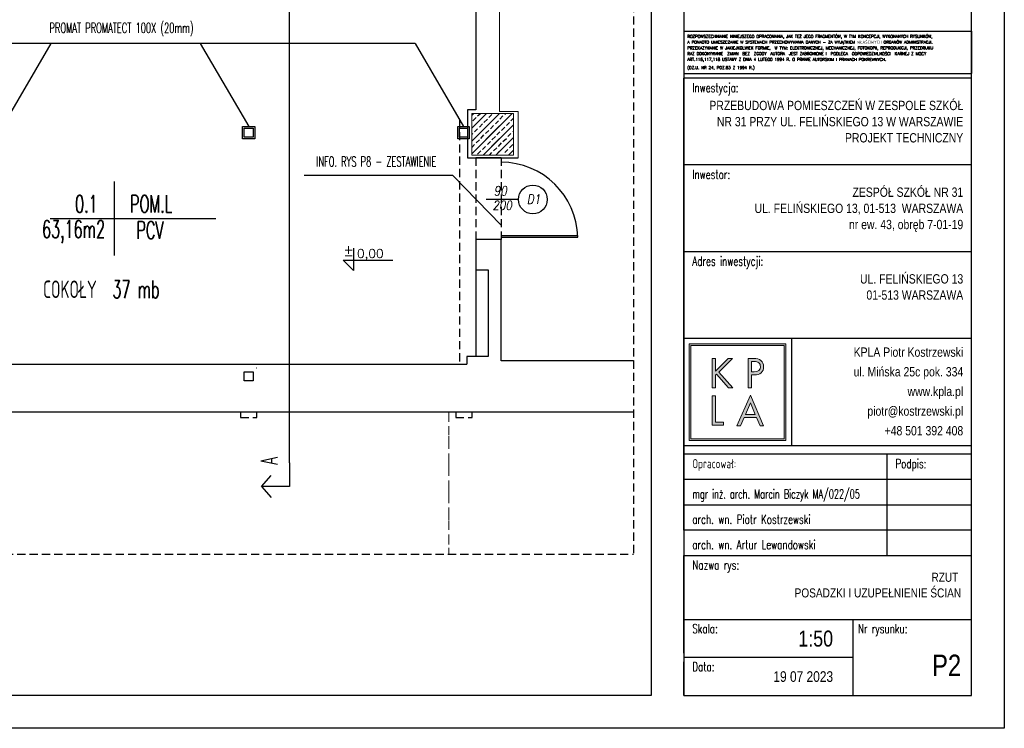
# Model space of a CAD drawing. Extents: x 678233 to 771511, y -128679 to -91169.
# Tile 31 of 62: x 760379 to 761580, y -97092 to -96227. Entities that reach past the tile are written whole.
import ezdxf
from ezdxf.enums import TextEntityAlignment as Align

# ---------------------------------------------------------------- set-up
doc = ezdxf.new("R2010")
doc.units = 0
doc.linetypes.add('DASHED', pattern=[0.75, 0.5, -0.25])
doc.layers.get('0').update_dxf_attribs({"linetype": 'CONTINUOUS'})
doc.layers.get('Defpoints').update_dxf_attribs({"linetype": 'CONTINUOUS'})
for name, color, linetype in [('00--DOOR', 1, 'CONTINUOUS'), ('DRZWI', 2, 'CONTINUOUS'), ('h', 8, 'CONTINUOUS'), ('KOTY', 6, 'CONTINUOUS'), ('OPIS', 2, 'CONTINUOUS'), ('PDF_686_ZS31_Felińskiego13_XRF_Parter$SC-SLUPY', 7, 'CONTINUOUS'), ('PDF_686_ZS31_Felińskiego13_XRF_Parter$SCIANY', 7, 'CONTINUOUS'), ('PRZEKROJOWE', 7, 'CONTINUOUS'), ('PRZERYWANA', 9, 'DASHED'), ('ramka', 2, 'CONTINUOUS'), ('tabelka', 2, 'CONTINUOUS'), ('WIDOKOWE', 2, 'CONTINUOUS'), ('WYMIAROWE', 1, 'CONTINUOUS')]:
    doc.layers.add(name, color=color, linetype=linetype)
doc.layers.add('PDF_686_ZS31_Felińskiego13_XRF_Parter$powzabudowy', color=9, linetype='CONTINUOUS', true_color=0x808080)
doc.layers.add('PDF_686_ZS31_Felińskiego13_XRF_Parter$widok', color=9, linetype='CONTINUOUS', true_color=0x808080)
doc.layers.add('Warstwa 1', color=2, linetype='CONTINUOUS', lineweight=18)
doc.styles.add('ARIAL_CE', font='arial.ttf')
doc.styles.add('ROMANS', font='romans.shx', dxfattribs={"width": 0.6})
doc.styles.add('ROMANTS', font='ROMANS.shx', dxfattribs={"width": 0.6})
doc.styles.add('SIMPLEX', font='simplex.shx', dxfattribs={"height": 15})
doc.styles.add('TXT', font='simplex.shx', dxfattribs={"width": 0.7})

# ---------------------------------------------------------------- blocks, each defined once
blk = doc.blocks.new('kpla logo')
h = blk.add_hatch(color=256)
h.paths.add_polyline_path([(3.121, 6.59), (3.117, 6.585), (3.103, 6.571), (3.08, 6.548), (3.048, 6.516), (3.009, 6.477), (2.964, 6.431), (2.92, 6.387), (2.865, 6.332), (2.807, 6.273), (2.745, 6.211), (2.682, 6.148), (2.618, 6.083), (2.562, 6.027), (2.499, 5.963), (2.437, 5.901), (2.379, 5.842), (2.323, 5.786), (2.273, 5.735), (2.233, 5.695), (2.193, 5.655), (2.161, 5.622), (2.136, 5.598), (2.121, 5.583), (2.116, 5.577), (2.116, 5.596), (2.116, 5.651), (2.116, 5.735), (2.116, 5.835), (2.116, 5.956), (2.116, 6.083), (2.116, 6.204), (2.116, 6.325), (2.116, 6.431), (2.116, 6.512), (2.116, 6.569), (2.116, 6.59), (2.111, 6.59), (2.096, 6.59), (2.074, 6.59), (2.048, 6.59), (2.017, 6.59), (1.983, 6.59), (1.951, 6.59), (1.92, 6.59), (1.892, 6.59), (1.871, 6.59), (1.856, 6.59), (1.85, 6.59), (1.85, 6.547), (1.85, 6.418), (1.85, 6.221), (1.85, 5.988), (1.85, 5.707), (1.85, 5.409), (1.85, 5.128), (1.85, 4.846), (1.85, 4.597), (1.85, 4.41), (1.85, 4.277), (1.85, 4.229), (1.855, 4.229), (1.87, 4.229), (1.892, 4.229), (1.918, 4.229), (1.95, 4.229), (1.983, 4.229), (2.015, 4.229), (2.046, 4.229), (2.074, 4.229), (2.095, 4.229), (2.11, 4.229), (2.116, 4.229), (2.116, 4.247), (2.116, 4.302), (2.116, 4.387), (2.116, 4.488), (2.116, 4.608), (2.116, 4.737), (2.116, 4.858), (2.116, 4.979), (2.116, 5.086), (2.116, 5.167), (2.116, 5.224), (2.116, 5.245), (2.117, 5.246), (2.121, 5.249), (2.126, 5.255), (2.133, 5.262), (2.141, 5.27), (2.149, 5.278), (2.157, 5.286), (2.165, 5.294), (2.173, 5.301), (2.178, 5.307), (2.182, 5.31), (2.183, 5.312), (2.201, 5.292), (2.253, 5.233), (2.334, 5.143), (2.429, 5.036), (2.544, 4.907), (2.666, 4.77), (2.781, 4.641), (2.897, 4.512), (2.999, 4.398), (3.075, 4.312), (3.13, 4.251), (3.15, 4.229), (3.156, 4.229), (3.176, 4.229), (3.206, 4.229), (3.242, 4.229), (3.284, 4.229), (3.33, 4.229), (3.373, 4.229), (3.416, 4.229), (3.454, 4.229), (3.483, 4.229), (3.503, 4.229), (3.511, 4.229), (3.49, 4.251), (3.427, 4.32), (3.332, 4.425), (3.219, 4.55), (3.083, 4.7), (2.939, 4.859), (2.803, 5.009), (2.666, 5.159), (2.546, 5.292), (2.455, 5.392), (2.391, 5.463), (2.367, 5.489), (2.387, 5.509), (2.448, 5.569), (2.54, 5.661), (2.65, 5.769), (2.781, 5.9), (2.921, 6.039), (3.053, 6.17), (3.185, 6.302), (3.302, 6.418), (3.39, 6.505), (3.453, 6.567), (3.475, 6.59), (3.469, 6.59), (3.449, 6.59), (3.42, 6.59), (3.385, 6.59), (3.343, 6.59), (3.298, 6.59), (3.256, 6.59), (3.214, 6.59), (3.177, 6.59), (3.148, 6.59), (3.128, 6.59)], flags=0)
h.paths.add_polyline_path([(5.002, 4.229), (5.002, 4.231), (5.002, 4.238), (5.002, 4.252), (5.002, 4.271), (5.002, 4.294), (5.002, 4.322), (5.002, 4.354), (5.002, 4.39), (5.002, 4.421), (5.002, 4.462), (5.002, 4.505), (5.002, 4.551), (5.002, 4.598), (5.002, 4.647), (5.002, 4.696), (5.002, 4.745), (5.002, 4.785), (5.002, 4.834), (5.002, 4.883), (5.002, 4.93), (5.002, 4.976), (5.002, 5.02), (5.002, 5.062), (5.002, 5.101), (5.002, 5.129), (5.002, 5.162), (5.002, 5.191), (5.002, 5.216), (5.002, 5.235), (5.002, 5.25), (5.002, 5.259), (5.002, 5.262), (5.004, 5.262), (5.011, 5.262), (5.023, 5.262), (5.038, 5.262), (5.054, 5.262), (5.074, 5.262), (5.095, 5.262), (5.117, 5.262), (5.137, 5.262), (5.158, 5.262), (5.178, 5.262), (5.196, 5.262), (5.21, 5.262), (5.222, 5.262), (5.229, 5.262), (5.232, 5.262), (5.273, 5.263), (5.316, 5.265), (5.359, 5.269), (5.4, 5.274), (5.437, 5.28), (5.475, 5.288), (5.513, 5.298), (5.549, 5.309), (5.581, 5.32), (5.614, 5.334), (5.647, 5.349), (5.678, 5.365), (5.704, 5.381), (5.732, 5.401), (5.759, 5.421), (5.784, 5.443), (5.805, 5.464), (5.826, 5.488), (5.846, 5.514), (5.866, 5.541), (5.882, 5.567), (5.898, 5.596), (5.913, 5.627), (5.927, 5.658), (5.938, 5.687), (5.949, 5.72), (5.958, 5.754), (5.966, 5.788), (5.971, 5.819), (5.975, 5.854), (5.978, 5.889), (5.979, 5.924), (5.978, 5.958), (5.975, 5.996), (5.971, 6.033), (5.964, 6.069), (5.957, 6.102), (5.947, 6.137), (5.935, 6.171), (5.921, 6.204), (5.907, 6.233), (5.89, 6.265), (5.872, 6.295), (5.852, 6.324), (5.833, 6.349), (5.81, 6.375), (5.785, 6.4), (5.759, 6.423), (5.735, 6.444), (5.708, 6.464), (5.679, 6.483), (5.649, 6.5), (5.621, 6.514), (5.589, 6.528), (5.555, 6.541), (5.519, 6.552), (5.485, 6.56), (5.446, 6.568), (5.405, 6.575), (5.361, 6.581), (5.319, 6.584), (5.271, 6.587), (5.219, 6.589), (5.165, 6.59), (5.161, 6.59), (5.147, 6.59), (5.126, 6.59), (5.098, 6.59), (5.068, 6.59), (5.031, 6.59), (4.992, 6.59), (4.951, 6.59), (4.914, 6.59), (4.874, 6.59), (4.837, 6.59), (4.803, 6.59), (4.778, 6.59), (4.756, 6.59), (4.742, 6.59), (4.736, 6.59), (4.736, 6.567), (4.736, 6.493), (4.736, 6.375), (4.736, 6.221), (4.736, 6.057), (4.736, 5.853), (4.736, 5.635), (4.736, 5.409), (4.736, 5.206), (4.736, 4.986), (4.736, 4.781), (4.736, 4.597), (4.736, 4.457), (4.736, 4.335), (4.736, 4.256), (4.736, 4.229), (4.739, 4.229), (4.747, 4.229), (4.761, 4.229), (4.778, 4.229), (4.796, 4.229), (4.819, 4.229), (4.844, 4.229), (4.869, 4.229), (4.892, 4.229), (4.917, 4.229), (4.94, 4.229), (4.96, 4.229), (4.976, 4.229), (4.99, 4.229), (4.999, 4.229)], flags=0)
h.paths.add_polyline_path([(5.214, 5.503), (5.214, 5.503), (5.213, 5.503), (5.21, 5.503), (5.206, 5.503), (5.201, 5.503), (5.195, 5.503), (5.189, 5.503), (5.181, 5.503), (5.176, 5.503), (5.167, 5.503), (5.158, 5.503), (5.149, 5.503), (5.139, 5.503), (5.129, 5.503), (5.119, 5.503), (5.108, 5.503), (5.101, 5.503), (5.091, 5.503), (5.08, 5.503), (5.071, 5.503), (5.061, 5.503), (5.052, 5.503), (5.043, 5.503), (5.035, 5.503), (5.03, 5.503), (5.023, 5.503), (5.017, 5.503), (5.012, 5.503), (5.008, 5.503), (5.004, 5.503), (5.003, 5.503), (5.002, 5.503), (5.002, 5.51), (5.002, 5.537), (5.002, 5.579), (5.002, 5.635), (5.002, 5.691), (5.002, 5.764), (5.002, 5.843), (5.002, 5.924), (5.002, 5.994), (5.002, 6.073), (5.002, 6.148), (5.002, 6.214), (5.002, 6.262), (5.002, 6.307), (5.002, 6.335), (5.002, 6.345), (5.004, 6.345), (5.01, 6.345), (5.019, 6.345), (5.032, 6.345), (5.045, 6.345), (5.062, 6.345), (5.08, 6.345), (5.099, 6.345), (5.115, 6.345), (5.134, 6.345), (5.151, 6.345), (5.166, 6.345), (5.177, 6.345), (5.188, 6.345), (5.194, 6.345), (5.197, 6.345), (5.228, 6.345), (5.262, 6.344), (5.295, 6.342), (5.326, 6.339), (5.352, 6.336), (5.38, 6.332), (5.406, 6.326), (5.432, 6.32), (5.452, 6.314), (5.475, 6.306), (5.497, 6.297), (5.518, 6.287), (5.535, 6.278), (5.554, 6.266), (5.572, 6.253), (5.59, 6.239), (5.603, 6.227), (5.618, 6.212), (5.631, 6.196), (5.644, 6.179), (5.655, 6.163), (5.666, 6.145), (5.676, 6.125), (5.686, 6.105), (5.693, 6.087), (5.7, 6.065), (5.706, 6.043), (5.711, 6.02), (5.715, 6), (5.718, 5.977), (5.72, 5.952), (5.72, 5.928), (5.719, 5.884), (5.713, 5.836), (5.702, 5.79), (5.687, 5.748), (5.67, 5.714), (5.647, 5.678), (5.62, 5.644), (5.588, 5.614), (5.558, 5.592), (5.519, 5.568), (5.476, 5.548), (5.429, 5.531), (5.386, 5.52), (5.333, 5.511), (5.275, 5.505)], flags=0)
h.paths.add_polyline_path([(2.116, 1.461), (2.116, 1.464), (2.116, 1.479), (2.116, 1.507), (2.116, 1.545), (2.116, 1.594), (2.116, 1.651), (2.116, 1.718), (2.116, 1.791), (2.116, 1.848), (2.116, 1.933), (2.116, 2.023), (2.116, 2.117), (2.116, 2.214), (2.116, 2.314), (2.116, 2.416), (2.116, 2.519), (2.116, 2.592), (2.116, 2.695), (2.116, 2.795), (2.116, 2.894), (2.116, 2.989), (2.116, 3.08), (2.116, 3.166), (2.116, 3.247), (2.116, 3.3), (2.116, 3.368), (2.116, 3.429), (2.116, 3.48), (2.116, 3.521), (2.116, 3.552), (2.116, 3.571), (2.116, 3.577), (2.113, 3.577), (2.105, 3.577), (2.092, 3.577), (2.074, 3.577), (2.057, 3.577), (2.034, 3.577), (2.009, 3.577), (1.983, 3.577), (1.961, 3.577), (1.936, 3.577), (1.913, 3.577), (1.892, 3.577), (1.877, 3.577), (1.863, 3.577), (1.854, 3.577), (1.85, 3.577), (1.85, 3.556), (1.85, 3.483), (1.85, 3.364), (1.85, 3.208), (1.85, 3.051), (1.85, 2.846), (1.85, 2.625), (1.85, 2.397), (1.85, 2.201), (1.85, 1.979), (1.85, 1.771), (1.85, 1.585), (1.85, 1.45), (1.85, 1.325), (1.85, 1.245), (1.85, 1.216), (1.858, 1.216), (1.887, 1.216), (1.933, 1.216), (1.993, 1.216), (2.054, 1.216), (2.133, 1.216), (2.219, 1.216), (2.307, 1.216), (2.383, 1.216), (2.469, 1.216), (2.549, 1.216), (2.621, 1.216), (2.673, 1.216), (2.722, 1.216), (2.753, 1.216), (2.764, 1.216), (2.764, 1.219), (2.764, 1.226), (2.764, 1.238), (2.764, 1.255), (2.764, 1.271), (2.764, 1.292), (2.764, 1.315), (2.764, 1.339), (2.764, 1.359), (2.764, 1.382), (2.764, 1.403), (2.764, 1.422), (2.764, 1.436), (2.764, 1.449), (2.764, 1.458), (2.764, 1.461), (2.758, 1.461), (2.738, 1.461), (2.705, 1.461), (2.662, 1.461), (2.619, 1.461), (2.563, 1.461), (2.502, 1.461), (2.44, 1.461), (2.386, 1.461), (2.325, 1.461), (2.268, 1.461), (2.217, 1.461), (2.18, 1.461), (2.146, 1.461), (2.124, 1.461)], flags=0)
h.paths.add_polyline_path([(4.4, 1.829), (4.402, 1.829), (4.41, 1.829), (4.423, 1.829), (4.441, 1.829), (4.464, 1.829), (4.492, 1.829), (4.523, 1.829), (4.558, 1.829), (4.586, 1.829), (4.626, 1.829), (4.669, 1.829), (4.714, 1.829), (4.76, 1.829), (4.808, 1.829), (4.856, 1.829), (4.905, 1.829), (4.941, 1.829), (4.99, 1.829), (5.037, 1.829), (5.084, 1.829), (5.129, 1.829), (5.172, 1.829), (5.213, 1.829), (5.251, 1.829), (5.278, 1.829), (5.31, 1.829), (5.339, 1.829), (5.363, 1.829), (5.383, 1.829), (5.397, 1.829), (5.406, 1.829), (5.409, 1.829), (5.412, 1.823), (5.42, 1.802), (5.434, 1.768), (5.453, 1.724), (5.472, 1.679), (5.496, 1.621), (5.522, 1.559), (5.549, 1.494), (5.572, 1.438), (5.599, 1.375), (5.623, 1.317), (5.645, 1.264), (5.661, 1.225), (5.676, 1.19), (5.685, 1.168), (5.689, 1.16), (5.691, 1.16), (5.7, 1.16), (5.715, 1.16), (5.734, 1.16), (5.754, 1.16), (5.779, 1.16), (5.806, 1.16), (5.834, 1.16), (5.858, 1.16), (5.885, 1.16), (5.911, 1.16), (5.934, 1.16), (5.951, 1.16), (5.966, 1.16), (5.976, 1.16), (5.979, 1.16), (5.969, 1.182), (5.936, 1.26), (5.883, 1.384), (5.813, 1.546), (5.741, 1.714), (5.649, 1.929), (5.55, 2.159), (5.448, 2.397), (5.358, 2.606), (5.259, 2.837), (5.166, 3.054), (5.083, 3.248), (5.021, 3.392), (4.966, 3.521), (4.93, 3.605), (4.917, 3.634), (4.907, 3.611), (4.873, 3.534), (4.819, 3.41), (4.747, 3.248), (4.673, 3.079), (4.579, 2.865), (4.478, 2.635), (4.374, 2.397), (4.282, 2.188), (4.18, 1.957), (4.085, 1.74), (4, 1.546), (3.937, 1.402), (3.88, 1.273), (3.843, 1.189), (3.83, 1.16), (3.833, 1.16), (3.842, 1.16), (3.856, 1.16), (3.875, 1.16), (3.895, 1.16), (3.919, 1.16), (3.946, 1.16), (3.974, 1.16), (3.998, 1.16), (4.025, 1.16), (4.05, 1.16), (4.072, 1.16), (4.089, 1.16), (4.104, 1.16), (4.114, 1.16), (4.117, 1.16), (4.12, 1.166), (4.128, 1.187), (4.143, 1.22), (4.161, 1.264), (4.18, 1.31), (4.205, 1.368), (4.231, 1.43), (4.259, 1.494), (4.282, 1.551), (4.309, 1.613), (4.334, 1.672), (4.356, 1.724), (4.373, 1.763), (4.387, 1.798), (4.397, 1.821)], flags=0)
h.paths.add_polyline_path([(4.914, 3.018), (4.914, 3.017), (4.916, 3.011), (4.921, 3), (4.928, 2.983), (4.937, 2.961), (4.948, 2.934), (4.961, 2.904), (4.975, 2.87), (4.982, 2.852), (4.998, 2.814), (5.015, 2.773), (5.033, 2.73), (5.052, 2.685), (5.071, 2.639), (5.09, 2.593), (5.11, 2.546), (5.12, 2.522), (5.139, 2.475), (5.159, 2.428), (5.177, 2.383), (5.196, 2.339), (5.213, 2.297), (5.23, 2.258), (5.245, 2.221), (5.252, 2.203), (5.266, 2.171), (5.277, 2.143), (5.287, 2.119), (5.295, 2.099), (5.301, 2.085), (5.305, 2.076), (5.306, 2.073), (5.301, 2.073), (5.276, 2.073), (5.236, 2.073), (5.182, 2.073), (5.134, 2.073), (5.064, 2.073), (4.987, 2.073), (4.908, 2.073), (4.849, 2.073), (4.771, 2.073), (4.699, 2.073), (4.634, 2.073), (4.593, 2.073), (4.549, 2.073), (4.52, 2.073), (4.51, 2.073), (4.513, 2.08), (4.525, 2.109), (4.546, 2.157), (4.573, 2.221), (4.597, 2.277), (4.633, 2.361), (4.672, 2.452), (4.712, 2.546), (4.742, 2.616), (4.781, 2.708), (4.818, 2.794), (4.85, 2.87), (4.872, 2.92), (4.894, 2.972), (4.908, 3.006)], flags=0)
h.paths.add_polyline_path([(7.769, 0), (7.769, 0.009), (7.769, 0.062), (7.769, 0.161), (7.769, 0.301), (7.769, 0.48), (7.769, 0.694), (7.769, 0.94), (7.769, 1.214), (7.769, 1.391), (7.769, 1.704), (7.769, 2.037), (7.769, 2.387), (7.769, 2.75), (7.769, 3.122), (7.769, 3.502), (7.769, 3.885), (7.769, 4.115), (7.769, 4.496), (7.769, 4.872), (7.769, 5.239), (7.769, 5.594), (7.769, 5.934), (7.769, 6.256), (7.769, 6.555), (7.769, 6.723), (7.769, 6.981), (7.769, 7.208), (7.769, 7.401), (7.769, 7.557), (7.769, 7.673), (7.769, 7.745), (7.769, 7.769), (7.707, 7.769), (7.468, 7.769), (7.076, 7.769), (6.555, 7.769), (6.065, 7.769), (5.383, 7.769), (4.647, 7.769), (3.885, 7.769), (3.274, 7.769), (2.53, 7.769), (1.835, 7.769), (1.214, 7.769), (0.788, 7.769), (0.368, 7.769), (0.096, 7.769), (0, 7.769), (0, 7.707), (0, 7.468), (0, 7.076), (0, 6.555), (0, 6.065), (0, 5.383), (0, 4.647), (0, 3.885), (0, 3.274), (0, 2.53), (0, 1.835), (0, 1.214), (0, 0.788), (0, 0.368), (0, 0.096), (0, 0), (0.062, 0), (0.301, 0), (0.694, 0), (1.214, 0), (1.704, 0), (2.387, 0), (3.122, 0), (3.885, 0), (4.496, 0), (5.239, 0), (5.934, 0), (6.555, 0), (6.981, 0), (7.401, 0), (7.673, 0)])
h.paths.add_polyline_path([(0.131, 0.131), (0.131, 0.14), (0.131, 0.192), (0.131, 0.287), (0.131, 0.422), (0.131, 0.595), (0.131, 0.802), (0.131, 1.039), (0.131, 1.304), (0.131, 1.475), (0.131, 1.778), (0.131, 2.1), (0.131, 2.437), (0.131, 2.788), (0.131, 3.148), (0.131, 3.515), (0.131, 3.885), (0.131, 4.107), (0.131, 4.475), (0.131, 4.838), (0.131, 5.193), (0.131, 5.536), (0.131, 5.865), (0.131, 6.176), (0.131, 6.465), (0.131, 6.627), (0.131, 6.876), (0.131, 7.096), (0.131, 7.282), (0.131, 7.433), (0.131, 7.545), (0.131, 7.614), (0.131, 7.638), (0.192, 7.638), (0.422, 7.638), (0.802, 7.638), (1.304, 7.638), (1.778, 7.638), (2.437, 7.638), (3.148, 7.638), (3.885, 7.638), (4.475, 7.638), (5.193, 7.638), (5.865, 7.638), (6.465, 7.638), (6.876, 7.638), (7.282, 7.638), (7.545, 7.638), (7.638, 7.638), (7.638, 7.578), (7.638, 7.347), (7.638, 6.968), (7.638, 6.465), (7.638, 5.992), (7.638, 5.332), (7.638, 4.621), (7.638, 3.885), (7.638, 3.294), (7.638, 2.576), (7.638, 1.904), (7.638, 1.304), (7.638, 0.893), (7.638, 0.487), (7.638, 0.225), (7.638, 0.131), (7.578, 0.131), (7.347, 0.131), (6.968, 0.131), (6.465, 0.131), (5.992, 0.131), (5.332, 0.131), (4.621, 0.131), (3.885, 0.131), (3.294, 0.131), (2.576, 0.131), (1.904, 0.131), (1.304, 0.131), (0.893, 0.131), (0.487, 0.131), (0.225, 0.131)], flags=16)
at = {"layer": 'Warstwa 1', "color": 250}
for points, knots in [([(7.769, 0), (7.769, 0), (0, 0), (0, 0), (0, 0), (0, 0), (0, 7.769), (0, 7.769), (0, 7.769), (0, 7.769), (7.769, 7.769), (7.769, 7.769), (7.769, 7.769), (7.769, 7.769), (7.769, 0), (7.769, 0)], [0, 0, 0, 0, 0.2, 0.2, 0.2, 0.2, 0.4, 0.4, 0.4, 0.4, 0.6, 0.6, 0.6, 0.6, 1, 1, 1, 1]), ([(0.131, 0.131), (0.131, 0.131), (7.638, 0.131), (7.638, 0.131), (7.638, 0.131), (7.638, 0.131), (7.638, 7.638), (7.638, 7.638), (7.638, 7.638), (7.638, 7.638), (0.131, 7.638), (0.131, 7.638), (0.131, 7.638), (0.131, 7.638), (0.131, 0.131), (0.131, 0.131)], [0, 0, 0, 0, 0.2, 0.2, 0.2, 0.2, 0.4, 0.4, 0.4, 0.4, 0.6, 0.6, 0.6, 0.6, 1, 1, 1, 1]), ([(3.121, 6.59), (3.121, 6.59), (3.475, 6.59), (3.475, 6.59), (3.475, 6.59), (3.475, 6.59), (2.367, 5.489), (2.367, 5.489), (2.367, 5.489), (2.367, 5.489), (3.511, 4.229), (3.511, 4.229), (3.511, 4.229), (3.511, 4.229), (3.15, 4.229), (3.15, 4.229), (3.15, 4.229), (3.15, 4.229), (2.183, 5.312), (2.183, 5.312), (2.183, 5.312), (2.183, 5.312), (2.116, 5.245), (2.116, 5.245), (2.116, 5.245), (2.116, 5.245), (2.116, 4.229), (2.116, 4.229), (2.116, 4.229), (2.116, 4.229), (1.85, 4.229), (1.85, 4.229), (1.85, 4.229), (1.85, 4.229), (1.85, 6.59), (1.85, 6.59), (1.85, 6.59), (1.85, 6.59), (2.116, 6.59), (2.116, 6.59), (2.116, 6.59), (2.116, 6.59), (2.116, 5.577), (2.116, 5.577), (2.116, 5.577), (2.116, 5.577), (3.121, 6.59), (3.121, 6.59)], [0, 0, 0, 0, 0.076923, 0.076923, 0.076923, 0.076923, 0.153846, 0.153846, 0.153846, 0.153846, 0.230769, 0.230769, 0.230769, 0.230769, 0.307692, 0.307692, 0.307692, 0.307692, 0.384615, 0.384615, 0.384615, 0.384615, 0.461538, 0.461538, 0.461538, 0.461538, 0.538462, 0.538462, 0.538462, 0.538462, 0.615385, 0.615385, 0.615385, 0.615385, 0.692308, 0.692308, 0.692308, 0.692308, 0.769231, 0.769231, 0.769231, 0.769231, 0.846154, 0.846154, 0.846154, 0.846154, 1, 1, 1, 1]), ([(5.002, 4.229), (5.002, 4.229), (4.736, 4.229), (4.736, 4.229), (4.736, 4.229), (4.736, 4.229), (4.736, 6.59), (4.736, 6.59), (4.736, 6.59), (4.736, 6.59), (5.165, 6.59), (5.165, 6.59), (5.165, 6.59), (5.455, 6.59), (5.621, 6.544), (5.759, 6.423), (5.759, 6.423), (5.898, 6.307), (5.979, 6.122), (5.979, 5.924), (5.979, 5.924), (5.979, 5.74), (5.905, 5.56), (5.784, 5.443), (5.784, 5.443), (5.657, 5.326), (5.469, 5.262), (5.232, 5.262), (5.232, 5.262), (5.232, 5.262), (5.002, 5.262), (5.002, 5.262), (5.002, 5.262), (5.002, 5.262), (5.002, 4.229), (5.002, 4.229)], [0, 0, 0, 0, 0.1, 0.1, 0.1, 0.1, 0.2, 0.2, 0.2, 0.2, 0.3, 0.3, 0.3, 0.3, 0.4, 0.4, 0.4, 0.4, 0.5, 0.5, 0.5, 0.5, 0.6, 0.6, 0.6, 0.6, 0.7, 0.7, 0.7, 0.7, 0.8, 0.8, 0.8, 0.8, 1, 1, 1, 1]), ([(5.214, 5.503), (5.536, 5.503), (5.72, 5.659), (5.72, 5.928), (5.72, 5.928), (5.72, 6.055), (5.671, 6.169), (5.59, 6.239), (5.59, 6.239), (5.501, 6.314), (5.388, 6.345), (5.197, 6.345), (5.197, 6.345), (5.197, 6.345), (5.002, 6.345), (5.002, 6.345), (5.002, 6.345), (5.002, 6.345), (5.002, 5.503), (5.002, 5.503), (5.002, 5.503), (5.002, 5.503), (5.214, 5.503), (5.214, 5.503)], [0, 0, 0, 0, 0.142857, 0.142857, 0.142857, 0.142857, 0.285714, 0.285714, 0.285714, 0.285714, 0.428571, 0.428571, 0.428571, 0.428571, 0.571429, 0.571429, 0.571429, 0.571429, 0.714286, 0.714286, 0.714286, 0.714286, 1, 1, 1, 1]), ([(2.116, 1.461), (2.116, 1.461), (2.764, 1.461), (2.764, 1.461), (2.764, 1.461), (2.764, 1.461), (2.764, 1.216), (2.764, 1.216), (2.764, 1.216), (2.764, 1.216), (1.85, 1.216), (1.85, 1.216), (1.85, 1.216), (1.85, 1.216), (1.85, 3.577), (1.85, 3.577), (1.85, 3.577), (1.85, 3.577), (2.116, 3.577), (2.116, 3.577), (2.116, 3.577), (2.116, 3.577), (2.116, 1.461), (2.116, 1.461)], [0, 0, 0, 0, 0.142857, 0.142857, 0.142857, 0.142857, 0.285714, 0.285714, 0.285714, 0.285714, 0.428571, 0.428571, 0.428571, 0.428571, 0.571429, 0.571429, 0.571429, 0.571429, 0.714286, 0.714286, 0.714286, 0.714286, 1, 1, 1, 1]), ([(4.4, 1.829), (4.4, 1.829), (4.117, 1.16), (4.117, 1.16), (4.117, 1.16), (4.117, 1.16), (3.83, 1.16), (3.83, 1.16), (3.83, 1.16), (3.83, 1.16), (4.917, 3.634), (4.917, 3.634), (4.917, 3.634), (4.917, 3.634), (5.979, 1.16), (5.979, 1.16), (5.979, 1.16), (5.979, 1.16), (5.689, 1.16), (5.689, 1.16), (5.689, 1.16), (5.689, 1.16), (5.409, 1.829), (5.409, 1.829), (5.409, 1.829), (5.409, 1.829), (4.4, 1.829), (4.4, 1.829)], [0, 0, 0, 0, 0.125, 0.125, 0.125, 0.125, 0.25, 0.25, 0.25, 0.25, 0.375, 0.375, 0.375, 0.375, 0.5, 0.5, 0.5, 0.5, 0.625, 0.625, 0.625, 0.625, 0.75, 0.75, 0.75, 0.75, 1, 1, 1, 1]), ([(4.914, 3.018), (4.914, 3.018), (4.51, 2.073), (4.51, 2.073), (4.51, 2.073), (4.51, 2.073), (5.306, 2.073), (5.306, 2.073), (5.306, 2.073), (5.306, 2.073), (4.914, 3.018), (4.914, 3.018)], [0, 0, 0, 0, 0.25, 0.25, 0.25, 0.25, 0.5, 0.5, 0.5, 0.5, 1, 1, 1, 1])]:
    blk.add_open_spline(points, degree=3, knots=knots, dxfattribs=at)
blk = doc.blocks.new('TABELKA NOWA 334')
at = {"layer": 'tabelka', "ltscale": 2}
for p, q in [((42790.4, -47472.2), (43615.4, -47472.2)), ((42790.4, -47472.2), (42790.4, -47593.6)), ((43615.4, -47472.2), (43615.4, -47593.6)), ((42790.4, -47593.6), (43615.4, -47593.6)), ((42790.4, -48703.2), (42790.4, -47607.4)), ((43615.4, -47607.4), (42790.4, -47607.4)), ((43615.4, -47856.3), (42790.4, -47856.3)), ((43615.4, -48105.3), (42790.4, -48105.3)), ((43615.4, -48354.2), (42790.4, -48354.2)), ((43615.4, -48662.5), (42790.4, -48662.5)), ((43615.4, -48686.7), (42790.4, -48686.7)), ((43615.4, -48686.7), (42790.4, -48686.7)), ((42790.4, -48904.9), (42790.4, -48686.7)), ((43373.1, -48977.6), (43373.1, -48686.7)), ((43615.4, -48759.4), (42790.4, -48759.4)), ((42790.4, -48832.1), (43615.4, -48832.1)), ((43615.4, -48904.9), (42790.4, -48904.9)), ((42790.4, -48977.6), (43615.4, -48977.6)), ((42790.4, -48977.6), (43615.4, -48977.6)), ((42790.4, -49161.5), (42790.4, -48977.6)), ((42790.4, -49161.5), (43615.4, -49161.5)), ((42790.4, -49161.5), (43275.1, -49161.5)), ((42790.4, -49258.4), (42790.4, -49161.5)), ((43275.1, -49161.5), (43275.1, -49379.6)), ((43275.1, -49270.5), (42790.4, -49270.5)), ((42790.4, -49379.6), (42790.4, -49282.7))]:
    blk.add_line(p, q, dxfattribs=at)
blk.add_lwpolyline([(42790.4, -49379.6), (43615.4, -49379.6), (43615.4, -47607.4), (42790.4, -47607.4)], close=True, dxfattribs=at)
blk.add_lwpolyline([(43098.7, -48354.2), (43098.7, -48662.5)], dxfattribs=at)
at = {"layer": 'tabelka', "ltscale": 2, "xscale": 35.70926211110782, "yscale": 35.70926211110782, "zscale": 35.70926211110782}
blk.add_blockref('kpla logo', (42805.8, -48647.1), dxfattribs=at)
at = {"layer": 'tabelka', "ltscale": 2, "style": 'ROMANS'}
for s, height, p in [('A PONADTO UMIESZCZANIE W SYSTEMACH PRZECHOWYWANIA DANYCH - ZA WYJĄTKIEM WŁAŚCIWYCH ORGANÓW ADMINISTRACJI. ', 8.2817, (42800.3, -47507.8)), ('ROZPOWSZECHNIANIE NINIEJSZEGO OPRACOWANIA, JAK TEŻ JEGO FRAGMENTÓW, W TYM KONCEPCJI, WYKONANYCH RYSUNKÓW,', 8.2817, (42800.3, -47491.3)), ('PRZEKAZYWANIE W JAKIEJKOLWIEK FORMIE,  W TYM: ELEKTRONICZNEJ, MECHANICZNEJ, FOTOKOPII, REPRODUKCJI, PRZEDRUKU', 8.2817, (42800.3, -47524.4)), ('ART.116,117,118 USTAWY Z DNIA 4 LUTEGO 1994 R. O PRAWIE AUTORSKIM I PRAWACH POKREWNYCH.', 8.282, (42800.3, -47557.5)), ('RAZ D0KONYWANIE  ZMIAN  BEZ  ZGODY  AUTORA  JEST ZABRONIONE I  PODLEGA  ODPOWIEDZIALNOŚCI  KARNEJ Z MOCY ', 8.2817, (42800.3, -47541)), ('(DZ.U. NR 24, POZ.83 Z 1994 R.)', 8.282, (42800.3, -47581.1))]:
    blk.add_text(s, height=height, rotation=359.9955, dxfattribs=at).set_placement(p)
at = {"layer": 'tabelka', "ltscale": 2, "style": 'ROMANS', "width": 0.7}
for s, height, p in [('Inwestycja:', 26.174, (42814.7, -47647.6)), ('Inwestor:', 26.17, (42814.7, -47896.6)), ('Adres inwestycji:', 26.174, (42814.7, -48145.5)), ('Opracował:', 26.17, (42814.7, -48727)), ('Podpis:', 26.17, (43397.3, -48727)), ('Nazwa rys:', 26.17, (42814.7, -49017.8)), ('Skala:', 26.17, (42814.7, -49200.7)), ('Nr rysunku:', 26.174, (43289.7, -49200.7)), ('Data:', 26.17, (42814.7, -49309.8))]:
    blk.add_text(s, height=height, dxfattribs=at).set_placement(p)
at = {"layer": 'tabelka', "ltscale": 2, "style": 'ARIAL_CE', "width": 0.8}
for s, p in [('KPLA Piotr Kostrzewski', (43591.7, -48407)), ('ul. Mińska 25c pok. 334', (43591.7, -48463.4)), ('www.kpla.pl', (43591.7, -48519.8)), ('  piotr@kostrzewski.pl', (43591.7, -48576.3)), ('+48 501 392 408', (43591.7, -48632.7))]:
    blk.add_text(s, height=26.775, dxfattribs=at).set_placement(p, align=Align.RIGHT)
for tag, height, p in [('Inwestycja 1', 26.8, (43591.7, -47698.9)), ('Inwestycja 2', 26.8, (43591.7, -47745.3)), ('Inwestycja 3', 26.8, (43591.7, -47791.7)), ('Inwestycja 4', 26.8, (43591.7, -47838.1)), ('INWESTOR 1', 26.8, (43591.7, -47947.8)), ('INWESTOR 2', 26.8, (43591.7, -47994.2)), ('INWESTOR 3', 26.8, (43591.7, -48040.6)), ('INWESTOR 4', 26.8, (43591.7, -48087.1)), ('Adres 1', 26.8, (43591.7, -48196.8)), ('Adres 2', 26.8, (43591.7, -48243.2)), ('Adres 3', 26.8, (43591.7, -48289.6)), ('Adres 4', 26.8, (43591.7, -48336)), ('TEMAT1', 25.9, (43585.8, -49053)), ('TEMAT2', 25.9, (43585.8, -49097.9)), ('TEMAT3', 25.9, (43585.8, -49142.8))]:
    blk.add_attdef(tag, text='', height=height, dxfattribs=at).set_placement(p, align=Align.RIGHT)
at = {"layer": 'tabelka', "ltscale": 2, "style": 'ROMANS', "width": 0.7, "flags": 4}
for tag, p in [('arch. wn. Piotr Kostrzewski', (42814.7, -48813.8)), ('arch. wn. Artur Lewandowski', (42814.7, -48886.5)), ('....', (42814.7, -48959.2))]:
    blk.add_attdef(tag, p, '', height=26.2, dxfattribs=at)
at = {"layer": 'tabelka', "ltscale": 2, "style": 'ARIAL_CE', "width": 0.8}
for tag, height, p in [('1:20', 45.9, (43218.4, -49216)), ('A 12', 61.2, (43585.8, -49292.7)), ('sierpień 2013', 30.6, (43218.4, -49325.1))]:
    blk.add_attdef(tag, text='', height=height, dxfattribs=at).set_placement(p, align=Align.MIDDLE_RIGHT)

msp = doc.modelspace()

# ---------------------------------------------------------------- linework, layer by layer
at = {"layer": '00--DOOR', "ltscale": 5}
msp.add_line((760987.63, -96446.29), (760948.34, -96446.29), dxfattribs=at)
msp.add_circle((761005.13, -96446.29), 17.5, dxfattribs=at)
at = {"layer": 'Defpoints'}
msp.add_line((760935.63, -96395.29), (760987.39, -96395.29), dxfattribs=at)
msp.add_lwpolyline([(759479.97, -95606.74), (761579.97, -95606.74), (761579.97, -97091.74), (759479.97, -97091.74)], close=True, dxfattribs=at)
at = {"layer": 'DRZWI'}
for p, q in [((760966.35, -96490.22), (761059.86, -96490.22)), ((760966.35, -96492.29), (761059.86, -96492.29))]:
    msp.add_line(p, q, dxfattribs=at)
msp.add_arc((760966.33, -96494.41), 93.56, 1.29788, 89.98961, dxfattribs=at)
at = {"layer": 'h'}
for points in [[(760930.54, -96343.77), (760933.09, -96341.23)], [(760930.54, -96359.47), (760948.78, -96341.23)], [(760930.54, -96375.17), (760964.48, -96341.23)], [(760930.54, -96343.77), (760933.09, -96341.23)], [(760930.54, -96359.47), (760948.78, -96341.23)], [(760930.54, -96375.17), (760964.48, -96341.23)], [(760930.54, -96390.44), (760979.75, -96341.23)], [(760937.75, -96344.2), (760941.15, -96341.23)], [(760937.75, -96344.2), (760941.15, -96341.23)], [(760951.33, -96346.32), (760955.15, -96342.5)], [(760951.33, -96346.32), (760955.15, -96342.5)], [(760970.85, -96342.5), (760972.12, -96341.23)], [(760931.81, -96350.14), (760936.06, -96346.32)], [(760931.81, -96350.14), (760936.06, -96346.32)], [(760939.87, -96358.2), (760943.69, -96353.96)], [(760939.87, -96358.2), (760943.69, -96353.96)], [(760944.54, -96392.14), (760981.45, -96355.23)], [(760945.39, -96352.26), (760949.63, -96348.44)], [(760945.39, -96352.26), (760949.63, -96348.44)], [(760959.39, -96353.96), (760963.21, -96350.14)], [(760959.39, -96353.96), (760963.21, -96350.14)], [(760964.91, -96348.44), (760968.72, -96344.2)], [(760972.97, -96356.08), (760976.79, -96352.26)], [(760978.48, -96350.14), (760981.45, -96347.17)], [(760930.54, -96390.44), (760964.63, -96356.35)], [(760930.54, -96367.11), (760931.81, -96365.83)], [(760930.54, -96367.11), (760931.81, -96365.83)], [(760933.93, -96363.71), (760937.75, -96359.9)], [(760933.93, -96363.71), (760937.75, -96359.9)], [(760947.51, -96365.83), (760951.33, -96362.02)], [(760947.51, -96365.83), (760951.33, -96362.02)], [(760953.45, -96359.9), (760957.27, -96356.08)], [(760953.45, -96359.9), (760957.27, -96356.08)], [(760961.09, -96367.53), (760964.91, -96363.71)], [(760961.09, -96367.53), (760964.91, -96363.71)], [(760967.03, -96362.02), (760970.85, -96358.2)], [(760974.66, -96369.65), (760978.48, -96365.83)], [(760980.6, -96363.71), (760981.45, -96362.87)], [(760936.06, -96377.29), (760939.87, -96373.47)], [(760936.06, -96377.29), (760939.87, -96373.47)], [(760941.57, -96371.77), (760945.39, -96367.53)], [(760941.57, -96371.77), (760945.39, -96367.53)], [(760944.54, -96392.14), (760964.63, -96372.05)], [(760949.63, -96379.41), (760953.45, -96375.59)], [(760949.63, -96379.41), (760953.45, -96375.59)], [(760955.15, -96373.47), (760959.39, -96369.65)], [(760955.15, -96373.47), (760959.39, -96369.65)], [(760959.81, -96392.14), (760981.45, -96370.5)], [(760963.21, -96381.53), (760967.03, -96377.29)], [(760968.72, -96375.59), (760972.97, -96371.77)], [(760930.54, -96382.81), (760933.93, -96379.41)], [(760930.54, -96382.81), (760933.93, -96379.41)], [(760937.75, -96390.87), (760941.57, -96387.05)], [(760937.75, -96390.87), (760941.57, -96387.05)], [(760943.69, -96385.35), (760947.51, -96381.53)], [(760943.69, -96385.35), (760947.51, -96381.53)], [(760952.18, -96392.14), (760955.15, -96389.17)], [(760952.18, -96392.14), (760955.15, -96389.17)], [(760957.27, -96387.05), (760961.09, -96383.23)], [(760957.27, -96387.05), (760961.09, -96383.23)], [(760959.81, -96392.14), (760964.63, -96387.32)], [(760963.21, -96381.53), (760964.63, -96379.95)], [(760970.85, -96389.17), (760974.66, -96385.35)], [(760975.51, -96392.14), (760981.45, -96386.2)], [(760976.79, -96383.23), (760980.6, -96379.41)]]:
    msp.add_lwpolyline(points, dxfattribs=at)
at = {"layer": 'KOTY', "linetype": 'ByBlock'}
for p, q in [((760786.56, -96505.73), (760786.56, -96533.06)), ((760786.56, -96533.06), (760773.83, -96520.33)), ((760773.83, -96520.33), (760834.4, -96520.33))]:
    msp.add_line(p, q, dxfattribs=at)
at = {"layer": 'OPIS', "color": 8}
for p, q in [((760861.67, -96255.91), (760118.09, -96255.91)), ((760417.59, -96255.91), (760358.63, -96357.29)), ((760599.67, -96255.91), (760658.63, -96357.29)), ((760861.67, -96255.91), (760920.63, -96357.29)), ((760907.39, -96417.08), (760726.4, -96417.08)), ((760907.39, -96417.08), (760966.35, -96477.48))]:
    msp.add_line(p, q, dxfattribs=at)
at = {"layer": 'PDF_686_ZS31_Felińskiego13_XRF_Parter$powzabudowy', "lineweight": 0}
for points in [[(760902.54, -96717.55), (760902.54, -96705.24)], [(760902.54, -96747.24), (760902.54, -96735.37)], [(760902.54, -96777.37), (760902.54, -96765.49)], [(760902.54, -96807.49), (760902.54, -96795.61)], [(760902.54, -96837.61), (760902.54, -96825.31)], [(760902.54, -96867.31), (760902.54, -96855.43)]]:
    msp.add_lwpolyline(points, dxfattribs=at)
at = {"layer": 'PDF_686_ZS31_Felińskiego13_XRF_Parter$SC-SLUPY', "lineweight": 13}
msp.add_lwpolyline([(760964.63, -96392.14), (760930.54, -96392.14), (760930.54, -96341.23), (760964.63, -96341.23)], dxfattribs=at)
msp.add_lwpolyline([(760930.54, -96341.23), (760981.45, -96341.23), (760981.45, -96392.14), (760930.54, -96392.14)], close=True, dxfattribs=at)
at = {"layer": 'PDF_686_ZS31_Felińskiego13_XRF_Parter$SCIANY', "lineweight": 13}
for p, q in [((760964.48, -96339.11), (760964.48, -96095.16)), ((760987.39, -96339.11), (760964.48, -96339.11)), ((760987.39, -96395.29), (760987.39, -96339.11))]:
    msp.add_line(p, q, dxfattribs=at)
at = {"layer": 'PDF_686_ZS31_Felińskiego13_XRF_Parter$widok', "lineweight": 0}
for points in [[(760902.54, -96706.52), (760902.54, -96717.55)], [(760902.54, -96723.06), (760902.54, -96734.09)], [(760902.54, -96739.61), (760902.54, -96750.64)], [(760902.54, -96756.15), (760902.54, -96767.18)], [(760902.54, -96772.7), (760902.54, -96783.73)], [(760902.54, -96789.25), (760902.54, -96800.28)], [(760902.54, -96805.79), (760902.54, -96816.82)], [(760902.54, -96822.34), (760902.54, -96832.95)], [(760902.54, -96838.46), (760902.54, -96849.49)], [(760902.54, -96855.01), (760902.54, -96866.04)], [(760902.54, -96871.55), (760902.54, -96879.2)]]:
    msp.add_lwpolyline(points, dxfattribs=at)
at = {"layer": 'PRZEKROJOWE'}
for p, q in [((760935.63, -96102.79), (760935.63, -96336.79)), ((760935.63, -96336.79), (760925.63, -96336.79)), ((760925.63, -96336.79), (760925.63, -96370.29)), ((760925.63, -96370.29), (760925.63, -96395.29)), ((760925.63, -96395.29), (760935.63, -96395.29)), ((760935.63, -96495.29), (760935.63, -96532.29)), ((760966.6, -96495.29), (760935.63, -96495.29)), ((760966.6, -96643.3), (760966.6, -96495.29)), ((760935.63, -96532.29), (760950.63, -96532.29)), ((760950.63, -96532.29), (760950.63, -96637.79)), ((760950.63, -96637.79), (760924.63, -96637.79)), ((760924.63, -96637.79), (760924.63, -96647.29)), ((761127.76, -96643.3), (760966.6, -96643.3)), ((760332.13, -96647.29), (760924.63, -96647.29)), ((760668.63, -96652.29), (760668.13, -96652.29)), ((759721.88, -96705.29), (760964.63, -96705.29)), ((759721.88, -96705.29), (761127.76, -96705.29)), ((760708.55, -96767.64), (760708.55, -96796.74)), ((760674.22, -96796.74), (760685.96, -96783.38)), ((760708.55, -96796.74), (760674.22, -96796.74)), ((760674.22, -96796.74), (760685.96, -96810.11))]:
    msp.add_line(p, q, dxfattribs=at)
for points in [[(760651.13, -96357.29), (760666.13, -96357.29), (760666.13, -96372.29), (760651.13, -96372.29)], [(760653.13, -96359.29), (760664.13, -96359.29), (760664.13, -96370.29), (760653.13, -96370.29)], [(760913.63, -96357.29), (760927.63, -96357.29), (760927.63, -96372.29), (760913.63, -96372.29)], [(760915.63, -96359.29), (760925.63, -96359.29), (760925.63, -96370.29), (760915.63, -96370.29)], [(760653.13, -96656.79), (760664.13, -96656.79), (760664.13, -96667.79), (760653.13, -96667.79)]]:
    msp.add_lwpolyline(points, close=True, dxfattribs=at)
at = {"layer": 'PRZERYWANA', "ltscale": 20}
for p, q in [((761127.76, -95727.83), (761127.76, -96879.2)), ((760915.63, -96349.04), (760915.63, -96647.29)), ((760935.63, -96395.29), (760935.63, -96495.29)), ((760966.35, -96395.29), (760966.35, -96495.29)), ((759626.54, -96879.2), (761127.76, -96879.2))]:
    msp.add_line(p, q, dxfattribs=at)
for points in [[(760648.63, -96705.29), (760648.63, -96712.29), (760668.63, -96712.29), (760668.63, -96712.29), (760668.63, -96705.29)], [(760911.13, -96705.29), (760911.13, -96712.29), (760931.13, -96712.29), (760931.13, -96712.29), (760931.13, -96705.29)]]:
    msp.add_lwpolyline(points, dxfattribs=at)
at = {"layer": 'tabelka'}
for points in [[(759572.82, -95646.74), (761149.26, -95646.74), (761149.26, -97051.74), (759572.82, -97051.74)], [(761189.26, -97051.74), (761539.97, -97051.74), (761539.97, -95646.74), (761189.26, -95646.74)]]:
    msp.add_lwpolyline(points, close=True, dxfattribs=at)
at = {"layer": 'WIDOKOWE'}
for p, q in [((760966.35, -96395.29), (760935.63, -96395.29)), ((760494.68, -96424.35), (760494.68, -96514.76)), ((760416.58, -96469.55), (760618.48, -96469.55)), ((760935.63, -96532.29), (760935.63, -96637.79))]:
    msp.add_line(p, q, dxfattribs=at)
at = {"layer": 'WYMIAROWE'}
msp.add_line((760708.55, -96767.64), (760708.55, -95812.11), dxfattribs=at)

# ---------------------------------------------------------------- block references
at = {"layer": 'ramka'}
ref = msp.add_blockref('TABELKA NOWA 334', (742998.97, -76060.39), dxfattribs=dict(at, xscale=0.425101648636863, yscale=0.425101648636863, zscale=0.425101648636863))
ref.add_attrib('....', 'arch. wn. Artur Lewandowski', (761199.56, -96873.03), dxfattribs={"layer": 'tabelka', "ltscale": 2, "height": 11.1265, "style": 'ROMANS', "width": 0.7})
ref.add_attrib('arch. wn. Artur Lewandowski', 'arch. wn. Piotr Kostrzewski', (761199.56, -96842.12), dxfattribs={"layer": 'tabelka', "ltscale": 2, "height": 11.1265, "style": 'ROMANS', "width": 0.7})
ref.add_attrib('arch. wn. Piotr Kostrzewski', 'mgr inż. arch. Marcin Biczyk MA/022/05', (761199.56, -96811.21), dxfattribs={"layer": 'tabelka', "ltscale": 2, "height": 11.1265, "style": 'ROMANS', "width": 0.65})
ref.add_attrib('Adres 1', 'UL. FELIŃSKIEGO 13', dxfattribs={"layer": 'tabelka', "ltscale": 2, "height": 11.3822, "style": 'ARIAL_CE', "width": 0.8}).set_placement((761529.88, -96548.92), align=Align.RIGHT)
ref.add_attrib('Adres 2', '01-513 WARSZAWA', dxfattribs={"layer": 'tabelka', "ltscale": 2, "height": 11.3822, "style": 'ARIAL_CE', "width": 0.8}).set_placement((761529.88, -96568.65), align=Align.RIGHT)
ref.add_attrib('INWESTOR 1', 'ZESPÓŁ SZKÓŁ NR 31', dxfattribs={"layer": 'tabelka', "ltscale": 2, "height": 11.3822, "style": 'ARIAL_CE', "width": 0.8}).set_placement((761529.88, -96443.09), align=Align.RIGHT)
ref.add_attrib('INWESTOR 2', 'UL. FELIŃSKIEGO 13, 01-513  WARSZAWA', dxfattribs={"layer": 'tabelka', "ltscale": 2, "height": 11.3822, "style": 'ARIAL_CE', "width": 0.8}).set_placement((761529.88, -96462.82), align=Align.RIGHT)
ref.add_attrib('INWESTOR 3', 'nr ew. 43, obręb 7-01-19', dxfattribs={"layer": 'tabelka', "ltscale": 2, "height": 11.3822, "style": 'ARIAL_CE', "width": 0.8}).set_placement((761529.88, -96482.55), align=Align.RIGHT)
ref.add_attrib('Inwestycja 1', 'PRZEBUDOWA POMIESZCZEŃ W ZESPOLE SZKÓŁ', dxfattribs={"layer": 'tabelka', "ltscale": 2, "height": 11.3822, "style": 'ARIAL_CE', "width": 0.8}).set_placement((761529.88, -96337.26), align=Align.RIGHT)
ref.add_attrib('Inwestycja 2', ' NR 31 PRZY UL. FELIŃSKIEGO 13 W WARSZAWIE', dxfattribs={"layer": 'tabelka', "ltscale": 2, "height": 11.3822, "style": 'ARIAL_CE', "width": 0.8}).set_placement((761529.88, -96356.99), align=Align.RIGHT)
ref.add_attrib('Inwestycja 3', 'PROJEKT TECHNICZNY', dxfattribs={"layer": 'tabelka', "ltscale": 2, "height": 11.3822, "style": 'ARIAL_CE', "width": 0.8}).set_placement((761529.88, -96376.72), align=Align.RIGHT)
ref.add_attrib('1:20', '1:50', dxfattribs={"layer": 'tabelka', "ltscale": 2, "height": 19.512, "style": 'ARIAL_CE', "width": 0.8}).set_placement((761371.19, -96982.2), align=Align.MIDDLE_RIGHT)
ref.add_attrib('sierpień 2013', '19 07 2023', dxfattribs={"layer": 'tabelka', "ltscale": 2, "height": 13.008, "style": 'ARIAL_CE', "width": 0.8}).set_placement((761371.19, -97028.56), align=Align.MIDDLE_RIGHT)
ref.add_attrib('A 12', 'P2', dxfattribs={"layer": 'tabelka', "ltscale": 2, "height": 26.017, "style": 'ARIAL_CE', "width": 0.8}).set_placement((761527.37, -97014.79), align=Align.MIDDLE_RIGHT)
ref.add_attrib('TEMAT1', 'RZUT ', dxfattribs={"layer": 'tabelka', "ltscale": 2, "height": 11.012, "style": 'ARIAL_CE', "width": 0.8}).set_placement((761527.37, -96912.9), align=Align.RIGHT)
ref.add_attrib('TEMAT2', 'POSADZKI I UZUPEŁNIENIE ŚCIAN', dxfattribs={"layer": 'tabelka', "ltscale": 2, "height": 11.0123, "style": 'ARIAL_CE', "width": 0.8}).set_placement((761527.37, -96931.99), align=Align.RIGHT)

# ---------------------------------------------------------------- texts
at = {"layer": '00--DOOR', "color": 4, "ltscale": 5, "style": 'SIMPLEX', "oblique": 10, "text_generation_flag": 6, "width": 0.812341}
for tag, p, s, height, flags in [('90', (760957.47, -96441.47), 'szer', 11.506, 8), ('200', (760956.07, -96459.09), 'wys', 11.276, 4)]:
    msp.add_attdef(tag, p, s, height=height, rotation=180, dxfattribs=dict(at, flags=flags))
at = {"layer": '00--DOOR', "color": 2, "ltscale": 5, "style": 'SIMPLEX', "oblique": 10, "text_generation_flag": 6, "width": 0.812341, "flags": 8}
msp.add_attdef('D1', (760997.92, -96451.61), 'szer', height=11.506, rotation=180, dxfattribs=at)
at = {"layer": 'OPIS', "color": 8, "style": 'ROMANTS', "width": 0.6}
for s, p in [('PROMAT PROMATECT 100X (20mm)', (760503.64, -96242.96)), ('INFO. RYS P8 - ZESTAWIENIE', (760814.23, -96406.22))]:
    msp.add_text(s, height=12.2903, dxfattribs=at).set_placement(p, align=Align.CENTER)
at = {"layer": 'OPIS', "linetype": 'Continuous', "style": 'TXT', "flags": 4}
for tag, p in [('+', (760774.52, -96512.69)), ('-', (760774.52, -96519.64))]:
    msp.add_attdef(tag, p, '+', height=10.8, dxfattribs=at)
msp.add_attdef('0,00', text='0.00', height=10.8, dxfattribs=at).set_placement((760790.66, -96512.19), align=Align.MIDDLE_LEFT)
at = {"layer": 'PRZEKROJOWE', "style": 'ROMANTS', "width": 0.6}
msp.add_text('A', height=20.05, rotation=90, dxfattribs=at).set_placement((760693.65, -96769.74))
at = {"layer": 'WIDOKOWE', "style": 'ROMANTS', "width": 0.6}
for s, p in [('0.1', (760460.69, -96462.41)), ('POM.L', (760539.87, -96462.41)), ('63,16m2', (760445.15, -96493.17)), ('PCV', (760538.29, -96494.39)), ('COKOŁY ', (760445.15, -96566.59)), ('37 mb', (760521.3, -96566.59))]:
    msp.add_text(s, height=21.337, dxfattribs=at).set_placement(p, align=Align.CENTER)

doc.saveas('drawing.dxf')
